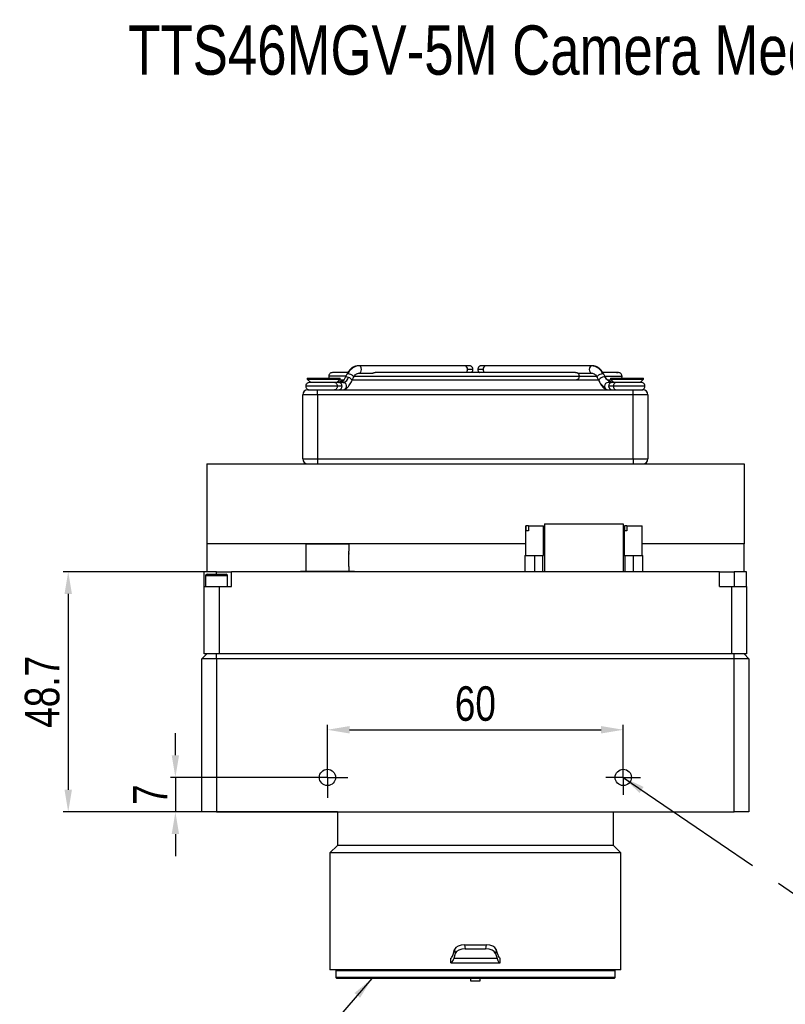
# Model space of a CAD drawing. Header units: millimetres. Extents: x 0 to 12287, y 0 to 1613.
# Tile 5 of 7: x 11738 to 11894, y 1414 to 1613. Entities that reach past the tile are written whole.
import ezdxf

# ---------------------------------------------------------------- set-up
doc = ezdxf.new("R2010")
doc.units = ezdxf.units.MM
doc.linetypes.add('CENTER', pattern=[50.8, 31.75, -6.35, 6.35, -6.35])
doc.linetypes.add('CENTER2', pattern=[28.575, 19.05, -3.175, 3.175, -3.175])
doc.layers.get('0').update_dxf_attribs({"lineweight": 15})
doc.layers.add('10', color=7, linetype='Continuous')
for name, color, linetype, lineweight in [('粗实线', 7, 'Continuous', 50), ('细实线', 3, 'Continuous', 25), ('细点画线', 1, 'CENTER2', 25)]:
    doc.layers.add(name, color=color, linetype=linetype, lineweight=lineweight)
doc.styles.add('iTek', font='txt', dxfattribs={"width": 0.8, "height": 7})
doc.dimstyles.new('iTek', dxfattribs={"dimscale": 0, "dimtxt": 7, "dimasz": 4.5, "dimexe": 1, "dimexo": 0, "dimgap": 1.5, "dimtad": 1, "dimtoh": 1, "dimdsep": 46, "dimtxsty": 'iTek', "dimcen": 4, "dimclrd": 256, "dimclre": 256, "dimclrt": 256, "dimazin": 2, "dimtfac": 1, "dimtmove": 0, "dimatfit": 3, "dimfxl": 1, "dimlwd": -1, "dimlwe": -1, "dimarcsym": 0})

# ---------------------------------------------------------------- blocks, each defined once
blk = doc.blocks.new('SW_CENTERMARKSYMBOL_2')
at = {"layer": '10', "color": 0}
for p, q in [((0, 2.5), (0, 4.15)), ((0, 0), (0, 2.5)), ((-2.5, 0), (-4.15, 0)), ((0, 0), (-2.5, 0)), ((0, 0), (0, -2.5)), ((0, 0), (2.5, 0)), ((2.5, 0), (4.15, 0)), ((0, -2.5), (0, -4.15))]:
    blk.add_line(p, q, dxfattribs=at)
blk = doc.blocks.new('SW_CENTERMARKSYMBOL_3')
at = {"layer": '10', "color": 0}
for p, q in [((0, 2.5), (0, 3.525)), ((0, 0), (0, 2.5)), ((-2.5, 0), (-3.525, 0)), ((0, 0), (-2.5, 0)), ((0, 0), (0, -2.5)), ((0, 0), (2.5, 0)), ((2.5, 0), (3.525, 0)), ((0, -2.5), (0, -3.525))]:
    blk.add_line(p, q, dxfattribs=at)
blk = doc.blocks.new('*D84')
at = {"layer": 'Defpoints', "color": 0, "linetype": 'CENTER'}
for p in [(11800.75, 1459.55), (11769.9, 1452.55), (11802.75, 1452.55)]:
    blk.add_point(p, dxfattribs=at)
at = {"layer": '细实线'}
for p, q in [((11769.9, 1464.05), (11769.9, 1468.55)), ((11800.75, 1459.55), (11768.9, 1459.55)), ((11769.9, 1459.55), (11769.9, 1452.55)), ((11802.75, 1452.55), (11768.9, 1452.55)), ((11769.9, 1448.05), (11769.9, 1443.55))]:
    blk.add_line(p, q, dxfattribs=at)
at = {"layer": '细实线', "linetype": 'CENTER'}
for points in [[(11769.15, 1464.05), (11770.65, 1464.05), (11769.9, 1459.55)], [(11769.15, 1448.05), (11770.65, 1448.05), (11769.9, 1452.55)]]:
    blk.add_solid(points, dxfattribs=at)
at = {"layer": '细实线', "linetype": 'CENTER', "insert": (11764.78, 1456.05), "char_height": 7, "attachment_point": 5, "rotation": 90, "style": 'iTek'}
blk.add_mtext('7', dxfattribs=at)
blk = doc.blocks.new('*D85')
at = {"layer": 'Defpoints', "color": 0, "linetype": 'CENTER'}
for p in [(11775.75, 1501.25), (11748.16, 1452.55), (11775.25, 1452.55)]:
    blk.add_point(p, dxfattribs=at)
at = {"layer": '细实线'}
for p, q in [((11775.75, 1501.25), (11747.16, 1501.25)), ((11748.16, 1496.75), (11748.16, 1457.05)), ((11775.25, 1452.55), (11747.16, 1452.55))]:
    blk.add_line(p, q, dxfattribs=at)
at = {"layer": '细实线', "linetype": 'CENTER'}
for points in [[(11747.41, 1496.75), (11748.91, 1496.75), (11748.16, 1501.25)], [(11747.41, 1457.05), (11748.91, 1457.05), (11748.16, 1452.55)]]:
    blk.add_solid(points, dxfattribs=at)
at = {"layer": '细实线', "linetype": 'CENTER', "insert": (11742.91, 1476.9), "char_height": 7, "attachment_point": 5, "rotation": 90, "style": 'iTek'}
blk.add_mtext('48.7', dxfattribs=at)
blk = doc.blocks.new('*D86')
at = {"layer": 'Defpoints', "color": 0}
for p in [(11860.75, 1469.21), (11800.75, 1459.55), (11860.75, 1459.55)]:
    blk.add_point(p, dxfattribs=at)
at = {"layer": '细实线'}
for p, q in [((11800.75, 1459.55), (11800.75, 1470.21)), ((11860.75, 1459.55), (11860.75, 1470.21)), ((11805.25, 1469.21), (11856.25, 1469.21))]:
    blk.add_line(p, q, dxfattribs=at)
for points in [[(11805.25, 1469.96), (11805.25, 1468.46), (11800.75, 1469.21)], [(11856.25, 1469.96), (11856.25, 1468.46), (11860.75, 1469.21)]]:
    blk.add_solid(points, dxfattribs=at)
at = {"layer": '细实线', "insert": (11830.75, 1474.48), "char_height": 7, "attachment_point": 5, "style": 'iTek'}
blk.add_mtext('60', dxfattribs=at)

msp = doc.modelspace()

# ---------------------------------------------------------------- linework, layer by layer
at = {"color": 7, "linetype": 'Continuous', "lineweight": 25}
for p, q in [((11776.252, 1523.146), (11776.252, 1506.946)), ((11796.327, 1506.846), (11796.327, 1505.446)), ((11800.752, 1506.846), (11796.327, 1506.846)), ((11805.177, 1506.846), (11800.752, 1506.846)), ((11805.177, 1505.446), (11805.177, 1506.846)), ((11796.327, 1505.446), (11796.391, 1505.446)), ((11796.391, 1505.446), (11796.391, 1502.346)), ((11805.113, 1505.446), (11805.177, 1505.446)), ((11805.113, 1502.346), (11805.113, 1505.446)), ((11796.327, 1502.346), (11796.327, 1501.346)), ((11796.391, 1502.346), (11796.327, 1502.346)), ((11805.177, 1502.346), (11805.113, 1502.346)), ((11805.177, 1501.346), (11805.177, 1502.346)), ((11795.252, 1501.346), (11795.252, 1501.246)), ((11795.252, 1501.346), (11800.752, 1501.346))]:
    msp.add_line(p, q, dxfattribs=at)
for centre, start, end in [((11796.952, 1504.946), 159.22209, 200.77791), ((11804.552, 1504.946), 339.22209, 20.77791)]:
    msp.add_arc(centre, 0.6, start, end, dxfattribs=at)
at = {"layer": '粗实线', "lineweight": 30}
for p, q in [((11804.904, 1541.646), (11801.752, 1541.646)), ((11807.115, 1543.046), (11807.114, 1543.046)), ((11828.631, 1543.046), (11807.115, 1543.046)), ((11807.115, 1541.546), (11809.982, 1541.546)), ((11850.994, 1541.646), (11810.511, 1541.646)), ((11830.259, 1542.296), (11829.161, 1542.296)), ((11832.343, 1542.296), (11831.245, 1542.296)), ((11854.39, 1543.046), (11832.873, 1543.046)), ((11851.523, 1541.546), (11854.39, 1541.546)), ((11854.286, 1541.56), (11854.39, 1541.546)), ((11854.39, 1543.046), (11854.292, 1543.033)), ((11854.701, 1543.02), (11854.292, 1543.033)), ((11796.652, 1540.546), (11796.652, 1540.346)), ((11796.652, 1540.546), (11797.861, 1540.546)), ((11796.652, 1540.346), (11797.352, 1539.646)), ((11796.652, 1540.346), (11797.861, 1540.346)), ((11802.218, 1539.646), (11797.095, 1539.646)), ((11797.861, 1540.546), (11803.352, 1540.546)), ((11797.861, 1540.346), (11803.352, 1540.346)), ((11804.483, 1540.896), (11801.002, 1540.896)), ((11802.652, 1539.646), (11803.352, 1540.346)), ((11803.886, 1539.646), (11802.993, 1539.646)), ((11803.152, 1540.146), (11803.986, 1540.146)), ((11803.352, 1540.346), (11803.352, 1540.546)), ((11803.886, 1539.646), (11804.123, 1539.604)), ((11804.697, 1541.334), (11804.368, 1540.662)), ((11805.715, 1540.002), (11806.044, 1540.674)), ((11805.785, 1540.146), (11851.259, 1540.146)), ((11806.202, 1540.896), (11851.789, 1540.896)), ((11851.259, 1540.146), (11855.719, 1540.146)), ((11851.789, 1540.896), (11855.347, 1540.896)), ((11855.46, 1540.674), (11855.789, 1540.002)), ((11855.463, 1540.668), (11855.46, 1540.674)), ((11855.719, 1540.146), (11855.789, 1540.002)), ((11855.789, 1540.002), (11855.801, 1539.983)), ((11855.802, 1539.982), (11855.789, 1540.002)), ((11857.136, 1540.662), (11856.807, 1541.334)), ((11857.022, 1540.896), (11860.502, 1540.896)), ((11857.136, 1540.662), (11857.124, 1540.682)), ((11857.144, 1540.643), (11857.136, 1540.662)), ((11857.351, 1540.326), (11857.148, 1540.62)), ((11857.455, 1540.225), (11857.351, 1540.326)), ((11857.535, 1540.146), (11858.352, 1540.146)), ((11858.511, 1539.646), (11857.684, 1539.646)), ((11858.152, 1540.546), (11858.152, 1540.346)), ((11858.152, 1540.546), (11859.361, 1540.546)), ((11858.152, 1540.346), (11858.852, 1539.646)), ((11858.152, 1540.346), (11859.361, 1540.346)), ((11864.409, 1539.646), (11859.29, 1539.646)), ((11859.361, 1540.546), (11864.852, 1540.546)), ((11859.361, 1540.346), (11864.852, 1540.346)), ((11864.152, 1539.646), (11864.852, 1540.346)), ((11864.852, 1540.346), (11864.852, 1540.546)), ((11802.747, 1538.896), (11796.345, 1538.896)), ((11796.752, 1538.146), (11798.752, 1538.146)), ((11798.752, 1537.146), (11798.752, 1538.146)), ((11798.752, 1538.146), (11862.752, 1538.146)), ((11856.18, 1539.389), (11856.246, 1539.325)), ((11856.769, 1538.83), (11856.855, 1538.779)), ((11857.606, 1538.146), (11857.651, 1538.146)), ((11865.159, 1538.896), (11858.757, 1538.896)), ((11862.752, 1537.146), (11862.752, 1538.146)), ((11862.752, 1538.146), (11864.752, 1538.146)), ((11795.752, 1524.146), (11795.752, 1537.146)), ((11798.752, 1537.146), (11795.752, 1537.146)), ((11798.752, 1537.146), (11798.752, 1524.146)), ((11862.752, 1537.146), (11798.752, 1537.146)), ((11862.752, 1524.146), (11862.752, 1537.146)), ((11865.752, 1537.146), (11862.752, 1537.146)), ((11865.752, 1537.146), (11865.752, 1524.146)), ((11795.752, 1524.146), (11798.752, 1524.146)), ((11798.752, 1524.146), (11798.752, 1523.146)), ((11798.752, 1524.146), (11862.752, 1524.146)), ((11862.752, 1524.146), (11862.752, 1523.146)), ((11862.752, 1524.146), (11865.752, 1524.146)), ((11776.252, 1523.146), (11885.252, 1523.146)), ((11885.252, 1523.146), (11885.252, 1506.946)), ((11840.952, 1510.546), (11840.952, 1504.546)), ((11840.952, 1510.546), (11841.064, 1510.546)), ((11841.064, 1509.546), (11841.064, 1510.546)), ((11841.502, 1510.546), (11841.064, 1510.546)), ((11841.502, 1510.546), (11841.502, 1509.546)), ((11841.502, 1510.546), (11844.552, 1510.546)), ((11844.552, 1504.546), (11844.552, 1510.546)), ((11844.752, 1510.946), (11844.752, 1501.246)), ((11844.752, 1510.946), (11860.752, 1510.946)), ((11860.752, 1510.946), (11860.752, 1501.246)), ((11860.952, 1510.546), (11860.952, 1504.546)), ((11860.952, 1510.546), (11861.064, 1510.546)), ((11861.064, 1509.546), (11861.064, 1510.546)), ((11861.502, 1510.546), (11861.064, 1510.546)), ((11861.502, 1510.546), (11861.502, 1509.546)), ((11861.502, 1510.546), (11864.552, 1510.546)), ((11864.552, 1504.546), (11864.552, 1510.546)), ((11841.502, 1509.546), (11841.064, 1509.546)), ((11861.502, 1509.546), (11861.064, 1509.546)), ((11776.252, 1506.946), (11776.252, 1501.246)), ((11840.952, 1506.946), (11776.252, 1506.946)), ((11844.752, 1506.946), (11844.552, 1506.946)), ((11860.952, 1506.946), (11860.752, 1506.946)), ((11885.252, 1506.946), (11864.552, 1506.946)), ((11885.252, 1501.246), (11885.252, 1506.946)), ((11840.752, 1504.546), (11840.752, 1501.246)), ((11840.752, 1504.546), (11842.752, 1504.546)), ((11842.752, 1504.546), (11842.752, 1501.246)), ((11842.752, 1504.546), (11844.402, 1504.546)), ((11844.402, 1501.246), (11844.402, 1504.546)), ((11844.402, 1504.546), (11844.552, 1504.546)), ((11860.952, 1504.546), (11861.102, 1504.546)), ((11861.102, 1504.546), (11862.752, 1504.546)), ((11861.102, 1504.546), (11861.102, 1501.246)), ((11862.752, 1504.546), (11862.752, 1501.246)), ((11862.752, 1504.546), (11864.752, 1504.546)), ((11864.752, 1501.246), (11864.752, 1504.546)), ((11775.752, 1498.246), (11775.752, 1501.246)), ((11778.252, 1501.246), (11775.752, 1501.246)), ((11776.002, 1500.433), (11776.002, 1498.246)), ((11780.403, 1500.433), (11776.002, 1500.433)), ((11776.315, 1500.746), (11780.105, 1500.746)), ((11778.252, 1501.246), (11781.252, 1501.246)), ((11778.252, 1500.746), (11778.252, 1501.246)), ((11780.105, 1500.746), (11780.19, 1500.746)), ((11780.502, 1500.433), (11780.403, 1500.433)), ((11780.502, 1498.246), (11780.502, 1500.433)), ((11781.252, 1498.246), (11781.252, 1501.246)), ((11880.252, 1501.246), (11781.252, 1501.246)), ((11800.752, 1501.346), (11806.252, 1501.346)), ((11806.252, 1501.246), (11806.252, 1501.346)), ((11880.252, 1498.246), (11880.252, 1501.246)), ((11880.252, 1501.246), (11883.252, 1501.246)), ((11883.252, 1501.246), (11883.252, 1498.246)), ((11885.752, 1501.246), (11883.252, 1501.246)), ((11885.752, 1498.246), (11885.752, 1501.246)), ((11775.752, 1484.596), (11775.752, 1498.246)), ((11775.752, 1498.246), (11778.752, 1498.246)), ((11778.752, 1498.246), (11778.752, 1484.596)), ((11778.752, 1498.246), (11781.252, 1498.246)), ((11880.252, 1498.246), (11882.752, 1498.246)), ((11882.752, 1484.596), (11882.752, 1498.246)), ((11882.752, 1498.246), (11885.752, 1498.246)), ((11885.752, 1498.246), (11885.752, 1484.596)), ((11775.252, 1483.596), (11776.252, 1484.596)), ((11778.752, 1484.596), (11775.752, 1484.596)), ((11778.252, 1483.596), (11778.252, 1484.596)), ((11882.752, 1484.596), (11778.752, 1484.596)), ((11885.752, 1484.596), (11882.752, 1484.596)), ((11883.252, 1483.596), (11883.252, 1484.596)), ((11886.252, 1483.596), (11885.252, 1484.596)), ((11775.252, 1452.546), (11775.252, 1483.596)), ((11778.252, 1483.596), (11775.252, 1483.596)), ((11778.252, 1483.596), (11778.252, 1452.546)), ((11883.252, 1483.596), (11778.252, 1483.596)), ((11883.252, 1452.546), (11883.252, 1483.596)), ((11886.252, 1483.596), (11883.252, 1483.596)), ((11886.252, 1483.596), (11886.252, 1452.546)), ((11778.252, 1452.546), (11775.252, 1452.546)), ((11778.252, 1452.546), (11883.252, 1452.546)), ((11802.752, 1452.546), (11802.752, 1445.746)), ((11858.752, 1445.746), (11858.752, 1452.546)), ((11886.252, 1452.546), (11883.252, 1452.546)), ((11802.752, 1445.746), (11801.252, 1444.246)), ((11858.752, 1445.746), (11802.752, 1445.746)), ((11860.252, 1444.246), (11858.752, 1445.746)), ((11801.252, 1444.246), (11801.252, 1420.536)), ((11860.252, 1444.246), (11801.252, 1444.246)), ((11860.252, 1420.536), (11860.252, 1444.246)), ((11826.227, 1423.608), (11826.548, 1424.643)), ((11826.684, 1423.838), (11826.363, 1422.803)), ((11826.548, 1424.643), (11826.684, 1423.838)), ((11828.534, 1425.616), (11828.669, 1424.811)), ((11828.534, 1425.616), (11832.97, 1425.616)), ((11828.669, 1424.811), (11832.835, 1424.811)), ((11832.97, 1425.616), (11832.835, 1424.811)), ((11834.956, 1424.643), (11834.82, 1423.838)), ((11834.82, 1423.838), (11835.141, 1422.803)), ((11835.277, 1423.608), (11834.956, 1424.643)), ((11825.752, 1421.926), (11825.752, 1422.926)), ((11825.752, 1421.926), (11835.752, 1421.926)), ((11835.141, 1422.803), (11826.363, 1422.803)), ((11835.752, 1421.926), (11835.752, 1422.926)), ((11860.252, 1420.536), (11801.252, 1420.536)), ((11802.627, 1420.536), (11802.427, 1420.336)), ((11802.427, 1420.336), (11802.427, 1418.946)), ((11830.752, 1420.336), (11802.427, 1420.336)), ((11859.077, 1420.336), (11830.752, 1420.336)), ((11859.077, 1420.336), (11858.877, 1420.536)), ((11859.077, 1418.946), (11859.077, 1420.336)), ((11802.427, 1418.946), (11802.627, 1418.746)), ((11830.752, 1418.946), (11802.427, 1418.946)), ((11858.877, 1418.746), (11802.627, 1418.746)), ((11829.752, 1418.746), (11829.752, 1418.326)), ((11829.752, 1418.326), (11831.752, 1418.326)), ((11859.077, 1418.946), (11830.752, 1418.946)), ((11831.752, 1418.326), (11831.752, 1418.746)), ((11858.877, 1418.746), (11859.077, 1418.946))]:
    msp.add_line(p, q, dxfattribs=at)
at = {"layer": '粗实线', "lineweight": 30, "flags": 128}
for points in [[(11807.115, 1543.046), (11806.795, 1543.018), (11806.741, 1543.008)], [(11807.115, 1541.546), (11807.317, 1541.603), (11807.49, 1541.765), (11807.605, 1542.009), (11807.645, 1542.296), (11807.605, 1542.583), (11807.49, 1542.826), (11807.317, 1542.988), (11807.115, 1543.046)], [(11854.292, 1543.033), (11854.187, 1542.988), (11854.015, 1542.826), (11853.9, 1542.583), (11853.86, 1542.296), (11853.9, 1542.009), (11854.015, 1541.765), (11854.187, 1541.603), (11854.286, 1541.56)], [(11854.642, 1543.029), (11854.709, 1543.018), (11854.763, 1543.008)], [(11804.99, 1540.682), (11804.732, 1540.749), (11804.521, 1540.753), (11804.389, 1540.693), (11804.371, 1540.667)], [(11804.697, 1541.334), (11804.765, 1541.399), (11804.935, 1541.431)], [(11804.935, 1541.431), (11805.171, 1541.399), (11805.438, 1541.306), (11805.694, 1541.167), (11805.901, 1541.004), (11806.028, 1540.84), (11806.054, 1540.702), (11806.044, 1540.674)], [(11805.716, 1540.003), (11805.726, 1540.087), (11805.654, 1540.239), (11805.489, 1540.406), (11805.256, 1540.561), (11804.99, 1540.682)], [(11805.324, 1539.389), (11805.476, 1539.593), (11805.703, 1539.983)], [(11855.46, 1540.674), (11855.45, 1540.702), (11855.477, 1540.84), (11855.603, 1541.004), (11855.811, 1541.167), (11856.067, 1541.306), (11856.333, 1541.399), (11856.57, 1541.431)], [(11857.124, 1540.682), (11857.004, 1540.749), (11856.801, 1540.753), (11856.546, 1540.693), (11856.279, 1540.578), (11856.04, 1540.425), (11855.865, 1540.259), (11855.781, 1540.103), (11855.789, 1540.002)], [(11856.57, 1541.431), (11856.739, 1541.399), (11856.807, 1541.334)]]:
    msp.add_lwpolyline(points, dxfattribs=at)
at = {"layer": '粗实线', "lineweight": 30}
for centre in [(11800.752, 1459.546), (11860.752, 1459.546)]:
    msp.add_circle(centre, 1.65, dxfattribs=at)
for centre, radius, start, end in [((11807.478, 1540.342), 2.766, 105.43836, 156.81069), ((11828.498, 1542.389), 0.67, 351.95065, 78.57861), ((11828.333, 1542.255), 0.829, 312.7197, 2.80527), ((11833.006, 1542.389), 0.67, 101.4219, 188.0495), ((11833.172, 1542.255), 0.829, 177.19482, 227.27965), ((11854.027, 1540.342), 2.766, 23.1899, 74.56178), ((11802.984, 1538.912), 0.733, 358.69448, 89.33961), ((11802.632, 1541.588), 1.978, 280.97513, 313.19883), ((11803.863, 1538.898), 0.753, 271.70281, 69.83204), ((11803.224, 1541.215), 1.844, 299.15443, 343.19891), ((11858.624, 1541.367), 3.144, 206.1286, 238.68841), ((11857.697, 1538.908), 0.738, 91.01019, 180.97604), ((11858.81, 1541.507), 1.877, 206.08255, 223.67874), ((11858.524, 1538.908), 0.738, 91.42198, 180.97101), ((11796.752, 1537.146), 1, 90, 180), ((11802.98, 1538.883), 0.738, 271.42188, 0.97067), ((11857.697, 1538.883), 0.738, 179.02425, 268.98981), ((11858.52, 1538.879), 0.733, 178.69463, 269.33945), ((11864.752, 1537.146), 1, 0, 90), ((11796.752, 1524.146), 1, 180, 270), ((11864.752, 1524.146), 1, 270, 0), ((11776.315, 1500.433), 0.313, 90, 180), ((11780.19, 1500.433), 0.313, 0, 90)]:
    msp.add_arc(centre, radius, start, end, dxfattribs=at)
for centre, major_axis, ratio, start_param, end_param in [((11828.534, 1424.43), (2.018, 0), 0.5878123, 1.5707963, 2.961099), ((11828.669, 1423.625), (2.018, 0), 0.5878123, 1.5707963, 2.961099), ((11832.835, 1423.625), (2.018, 0), 0.5878123, 0.1804936, 1.5707963), ((11832.97, 1424.43), (2.018, 0), 0.5878123, 0.1804936, 1.5707963), ((11825.752, 1426.426), (0, 3.5), 0.2287441, 3.1415927, 3.7766194), ((11825.752, 1426.426), (0, 4.5), 0.2287441, 3.1415927, 3.7766194), ((11835.752, 1426.426), (0, 4.5), 0.2287441, 2.5065659, 3.1415927), ((11835.752, 1426.426), (0, 3.5), 0.2287441, 2.5065659, 3.1415927)]:
    msp.add_ellipse(centre, major_axis=major_axis, ratio=ratio, start_param=start_param, end_param=end_param, dxfattribs=at)
for points, knots in [([(11801.752, 1541.646), (11801.652, 1541.634), (11801.443, 1541.609), (11801.18, 1541.414), (11801.011, 1541.131), (11801.007, 1540.921), (11801.006, 1540.821)], [0, 0, 0, 0, 0.2387712, 0.4999998, 0.7612313, 1, 1, 1, 1]), ([(11806.804, 1543.02), (11806.562, 1542.961), (11806.092, 1542.849), (11805.316, 1542.325), (11804.937, 1541.717), (11804.697, 1541.334)], [0, 0, 0, 0, 0.2825102, 0.5481116, 1, 1, 1, 1]), ([(11805.458, 1542.354), (11805.307, 1542.213), (11805.09, 1542.01), (11804.932, 1541.73), (11804.884, 1541.646)], [0, 0, 0, 0, 0.6971074, 1, 1, 1, 1]), ([(11806.044, 1540.674), (11806.186, 1540.902), (11806.413, 1541.268), (11806.84, 1541.529), (11807.086, 1541.548), (11807.213, 1541.559)], [0, 0, 0, 0, 0.4439351, 0.71247413, 1, 1, 1, 1]), ([(11810.514, 1541.644), (11810.51, 1541.645), (11810.481, 1541.648), (11810.402, 1541.635), (11810.286, 1541.607), (11810.165, 1541.573), (11810.06, 1541.55), (11810.006, 1541.547), (11809.982, 1541.546)], [0, 0, 0, 0, 0.0272446, 0.2327928, 0.4399148, 0.6427757, 0.8423134, 1, 1, 1, 1]), ([(11829.509, 1543.046), (11829.497, 1543.046), (11829.473, 1543.046), (11829.282, 1543.046), (11829.006, 1543.046), (11828.753, 1543.046), (11828.631, 1543.046)], [0, 0, 0, 0, 0.2627183, 0.5199774, 0.7669679, 1, 1, 1, 1]), ([(11830.259, 1542.296), (11830.249, 1542.391), (11830.233, 1542.539), (11830.137, 1542.714), (11830.039, 1542.834), (11829.919, 1542.93), (11829.745, 1543.021), (11829.602, 1543.036), (11829.509, 1543.046)], [0, 0, 0, 0, 0.2433507, 0.3733843, 0.5054038, 0.6366344, 0.7643942, 1, 1, 1, 1]), ([(11829.877, 1541.646), (11829.89, 1541.652), (11829.949, 1541.68), (11830.039, 1541.758), (11830.138, 1541.876), (11830.233, 1542.053), (11830.249, 1542.2), (11830.259, 1542.296)], [0, 0, 0, 0, 0.0531088, 0.2482923, 0.4446491, 0.6380522, 1, 1, 1, 1]), ([(11831.995, 1543.046), (11831.902, 1543.036), (11831.759, 1543.021), (11831.585, 1542.93), (11831.465, 1542.834), (11831.367, 1542.714), (11831.271, 1542.539), (11831.255, 1542.391), (11831.245, 1542.296)], [0, 0, 0, 0, 0.23560577, 0.36336557, 0.49459619, 0.62661569, 0.75664931, 1, 1, 1, 1]), ([(11831.245, 1542.296), (11831.255, 1542.2), (11831.271, 1542.053), (11831.367, 1541.876), (11831.466, 1541.758), (11831.555, 1541.68), (11831.614, 1541.652), (11831.627, 1541.646)], [0, 0, 0, 0, 0.36194782, 0.55535093, 0.75170772, 0.94689116, 1, 1, 1, 1]), ([(11832.873, 1543.046), (11832.751, 1543.046), (11832.498, 1543.046), (11832.223, 1543.046), (11832.031, 1543.046), (11832.007, 1543.046), (11831.995, 1543.046)], [0, 0, 0, 0, 0.2330321, 0.4800226, 0.7372817, 1, 1, 1, 1]), ([(11851.523, 1541.546), (11851.491, 1541.548), (11851.428, 1541.552), (11851.311, 1541.581), (11851.191, 1541.614), (11851.08, 1541.639), (11851.003, 1541.649), (11850.976, 1541.644), (11850.971, 1541.643)], [0, 0, 0, 0, 0.1938429, 0.3877772, 0.5792814, 0.7697078, 0.9639124, 1, 1, 1, 1]), ([(11851.523, 1541.546), (11851.568, 1541.5), (11851.668, 1541.4), (11851.768, 1541.167), (11851.782, 1540.984), (11851.789, 1540.896)], [0, 0, 0, 0, 0.2989337, 0.6615884, 1, 1, 1, 1]), ([(11854.292, 1541.559), (11854.419, 1541.548), (11854.665, 1541.529), (11855.091, 1541.268), (11855.319, 1540.902), (11855.46, 1540.674)], [0, 0, 0, 0, 0.2875267, 0.5560651, 1, 1, 1, 1]), ([(11856.807, 1541.334), (11856.568, 1541.717), (11856.188, 1542.325), (11855.412, 1542.849), (11854.943, 1542.961), (11854.701, 1543.02)], [0, 0, 0, 0, 0.4518892, 0.71749, 1, 1, 1, 1]), ([(11860.498, 1540.821), (11860.497, 1540.921), (11860.493, 1541.131), (11860.323, 1541.414), (11860.066, 1541.609), (11858.943, 1541.741), (11860.028, 1541.605), (11859.268, 1541.656), (11858.856, 1541.643), (11858.084, 1541.646), (11857.326, 1541.645), (11856.79, 1541.646), (11856.62, 1541.646)], [0, 0, 0, 0, 0.02001012, 0.04190272, 0.06379508, 0.08380526, 0.25146701, 0.41912875, 0.58679049, 0.75445222, 0.92211397, 1, 1, 1, 1]), ([(11797.095, 1539.646), (11796.996, 1539.634), (11796.787, 1539.609), (11796.523, 1539.414), (11796.354, 1539.131), (11796.351, 1538.921), (11796.349, 1538.821)], [0, 0, 0, 0, 0.2387689, 0.4999982, 0.7612303, 1, 1, 1, 1]), ([(11801.006, 1540.97), (11801.003, 1540.868), (11800.998, 1540.714), (11801.081, 1540.588), (11801.109, 1540.546)], [0, 0, 0, 0, 0.6662818, 1, 1, 1, 1]), ([(11802.21, 1539.644), (11802.213, 1539.644), (11802.283, 1539.665), (11802.436, 1539.594), (11802.613, 1539.425), (11802.727, 1539.167), (11802.741, 1538.984), (11802.747, 1538.896)], [0, 0, 0, 0, 0.0077214, 0.2595359, 0.5350335, 0.7755558, 1, 1, 1, 1]), ([(11802.993, 1539.646), (11802.908, 1539.646), (11802.738, 1539.646), (11802.39, 1539.646), (11802.217, 1539.646)], [0, 0, 0, 0, 0.50000012, 1, 1, 1, 1]), ([(11803.967, 1540.146), (11803.931, 1540.109), (11803.797, 1539.972), (11803.497, 1539.811), (11803.091, 1539.671), (11802.797, 1539.654), (11802.653, 1539.645)], [0, 0, 0, 0, 0.1105419, 0.4106894, 0.7090569, 1, 1, 1, 1]), ([(11804.368, 1540.662), (11804.26, 1540.453), (11804.055, 1540.058), (11803.822, 1539.734), (11803.799, 1539.679), (11803.789, 1539.654)], [0, 0, 0, 0, 0.3783825, 0.7180646, 1, 1, 1, 1]), ([(11803.898, 1538.146), (11804.033, 1538.166), (11804.338, 1538.211), (11804.765, 1538.54), (11805.244, 1539.113), (11805.553, 1539.697), (11805.716, 1540.003)], [0, 0, 0, 0, 0.18433071, 0.41810167, 0.69504635, 1, 1, 1, 1]), ([(11851.789, 1540.896), (11851.782, 1540.807), (11851.769, 1540.624), (11851.655, 1540.366), (11851.477, 1540.196), (11851.321, 1540.126), (11851.248, 1540.149), (11851.242, 1540.15)], [0, 0, 0, 0, 0.221814, 0.4595156, 0.731787, 0.9806489, 1, 1, 1, 1]), ([(11855.788, 1540.003), (11855.933, 1539.728), (11856.217, 1539.188), (11856.674, 1538.606), (11857.129, 1538.225), (11857.453, 1538.171), (11857.606, 1538.146)], [0, 0, 0, 0, 0.2733921, 0.5377362, 0.7823964, 1, 1, 1, 1]), ([(11858.851, 1539.645), (11858.707, 1539.654), (11858.414, 1539.671), (11858.006, 1539.81), (11857.675, 1539.994), (11857.517, 1540.16), (11857.455, 1540.225)], [0, 0, 0, 0, 0.2688652, 0.5445933, 0.8219659, 1, 1, 1, 1]), ([(11859.288, 1539.646), (11859.114, 1539.646), (11858.767, 1539.646), (11858.596, 1539.646), (11858.511, 1539.646)], [0, 0, 0, 0, 0.50000023, 1, 1, 1, 1]), ([(11859.305, 1539.641), (11859.299, 1539.642), (11859.225, 1539.665), (11859.069, 1539.595), (11858.891, 1539.425), (11858.777, 1539.168), (11858.764, 1538.984), (11858.757, 1538.896)], [0, 0, 0, 0, 0.0208709, 0.2693482, 0.5411956, 0.7785304, 1, 1, 1, 1]), ([(11860.395, 1540.546), (11860.423, 1540.588), (11860.506, 1540.714), (11860.502, 1540.868), (11860.498, 1540.97)], [0, 0, 0, 0, 0.33371673, 1, 1, 1, 1]), ([(11865.155, 1538.821), (11865.154, 1538.921), (11865.15, 1539.131), (11864.982, 1539.414), (11864.718, 1539.609), (11864.509, 1539.634), (11864.409, 1539.646)], [0, 0, 0, 0, 0.2387695, 0.5000016, 0.7612297, 1, 1, 1, 1]), ([(11796.349, 1538.97), (11796.351, 1538.87), (11796.354, 1538.66), (11796.523, 1538.378), (11796.787, 1538.182), (11796.996, 1538.157), (11797.095, 1538.146)], [0, 0, 0, 0, 0.23877, 0.4999999, 0.7612313, 1, 1, 1, 1]), ([(11802.747, 1538.896), (11802.741, 1538.807), (11802.727, 1538.624), (11802.613, 1538.366), (11802.436, 1538.196), (11802.28, 1538.126), (11802.205, 1538.149), (11802.199, 1538.15)], [0, 0, 0, 0, 0.2214713, 0.4588051, 0.7306554, 0.9791338, 1, 1, 1, 1]), ([(11803.718, 1538.896), (11803.595, 1538.896), (11803.377, 1538.896), (11802.94, 1538.896), (11802.747, 1538.896)], [0, 0, 0, 0, 0.5600002, 1, 1, 1, 1]), ([(11858.757, 1538.896), (11858.516, 1538.896), (11858.086, 1538.896), (11857.878, 1538.896), (11857.787, 1538.896)], [0, 0, 0, 0, 0.5600007, 1, 1, 1, 1]), ([(11858.757, 1538.896), (11858.764, 1538.807), (11858.777, 1538.624), (11858.891, 1538.366), (11859.069, 1538.197), (11859.221, 1538.126), (11859.292, 1538.147), (11859.294, 1538.147)], [0, 0, 0, 0, 0.2244459, 0.4649674, 0.7404699, 0.9922858, 1, 1, 1, 1]), ([(11864.409, 1538.146), (11864.509, 1538.157), (11864.718, 1538.182), (11864.982, 1538.378), (11865.15, 1538.66), (11865.154, 1538.87), (11865.155, 1538.97)], [0, 0, 0, 0, 0.2387701, 0.5000003, 0.7612302, 1, 1, 1, 1])]:
    msp.add_open_spline(points, degree=3, knots=knots, dxfattribs=at)

# ---------------------------------------------------------------- block references
at = {"layer": '细点画线', "ltscale": 0.5}
for name, p in [('SW_CENTERMARKSYMBOL_2', (11800.752, 1459.546)), ('SW_CENTERMARKSYMBOL_3', (11860.752, 1459.546))]:
    msp.add_blockref(name, p, dxfattribs=at)

# ---------------------------------------------------------------- texts
at = {"layer": '细实线', "color": 1, "linetype": 'CENTER', "insert": (11760.345, 1612.053), "char_height": 10, "width": 387.27601, "attachment_point": 1, "style": 'iTek'}
msp.add_mtext('{\\C0;TTS46MGV-5M Camera Mechanical Dimensions(in mm)}', dxfattribs=at)

# ---------------------------------------------------------------- dimensions: what is measured, and where the dimension line sits
at = {"layer": '细实线', "color": 1, "linetype": 'CENTER'}
dim = msp.add_linear_dim(base=(11748.16, 1452.546), p1=(11775.752, 1501.246), p2=(11775.252, 1452.546), angle=90, dimstyle='iTek', override={"dimscale": 1}, dxfattribs=at)
dim.commit()
dim.dimension.update_dxf_attribs({"geometry": '*D85', "text_midpoint": (11748.16, 1476.896), "dimtype": 160})
at = {"layer": '细实线'}
dim = msp.add_linear_dim(base=(11860.752, 1469.207), p1=(11800.752, 1459.546), p2=(11860.752, 1459.546), dimstyle='iTek', override={"dimscale": 1}, dxfattribs=at)
dim.commit()
dim.dimension.update_dxf_attribs({"geometry": '*D86', "text_midpoint": (11830.752, 1474.483)})
at = {"layer": '细实线', "color": 1, "linetype": 'CENTER'}
dim = msp.add_linear_dim(base=(11769.895, 1452.546), p1=(11800.752, 1459.546), p2=(11802.752, 1452.546), angle=90, dimstyle='iTek', override={"dimscale": 1}, dxfattribs=at)
dim.commit()
dim.dimension.update_dxf_attribs({"geometry": '*D84', "text_midpoint": (11764.779, 1456.046)})

# ---------------------------------------------------------------- leaders
for points in [[(11860.752, 1459.546), (11903.307, 1430.517), (11945.562, 1430.517)], [(11809.748, 1418.746), (11790.686, 1396.7), (11745.369, 1396.7)]]:
    msp.add_leader(points, dimstyle='iTek', override={"dimscale": 1}, dxfattribs=at)

doc.saveas('drawing.dxf')
